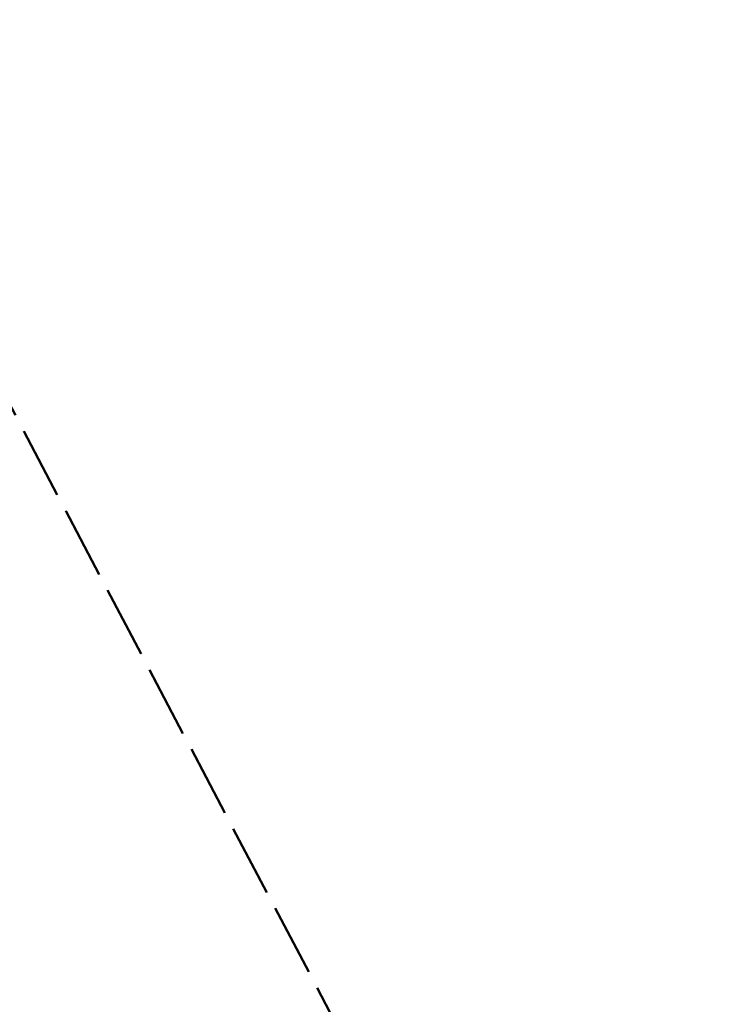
# Model space of a CAD drawing. Header units: metres. Extents: x 7529615 to 7533751, y 5721195 to 5727898.
# Tile 26 of 138: x 7531450 to 7531528, y 5724556 to 5724665. Entities that reach past the tile are written whole.
import ezdxf

# ---------------------------------------------------------------- set-up
doc = ezdxf.new("R2010")
doc.units = ezdxf.units.M
doc.linetypes.add('L_0_09', pattern=[2.5, 2, -0.5])
doc.layers.add('zakres-mdcp', color=7, linetype='L_0_09', lineweight=50, true_color=0xff05ff)

msp = doc.modelspace()

# ---------------------------------------------------------------- linework, layer by layer
at = {"layer": 'zakres-mdcp', "color": 202, "lineweight": 50, "ltscale": 4, "flags": 128}
msp.add_lwpolyline([(7531758.716, 5723850.032), (7531728.332, 5723851.794), (7531693.814, 5723894.136), (7531508.569, 5724248.602), (7531193.64, 5724847.394), (7530844.997, 5725516.068), (7530405.871, 5726335.327), (7530096.993, 5726929.301), (7529784.459, 5727520.373), (7529614.644, 5727842.41), (7529717.957, 5727897.667), (7529956.258, 5727449.278), (7530409.857, 5726589.568), (7530617.799, 5726197.499), (7530696.376, 5726240.903), (7530727.021, 5726177.862), (7530650.299, 5726135.481), (7530758.301, 5725929.636), (7531064.675, 5725351.856), (7531385.887, 5724741.515), (7531581.6, 5724370.323), (7531686.001, 5724174.745), (7531797.117, 5723955.134), (7531838.087, 5723957.501), (7531858.457, 5723931.987), (7531819.328, 5723892.549), (7531820.891, 5723857.614), (7531768.235, 5723832.41), (7531758.716, 5723850.032)], dxfattribs=at)

doc.saveas('drawing.dxf')
